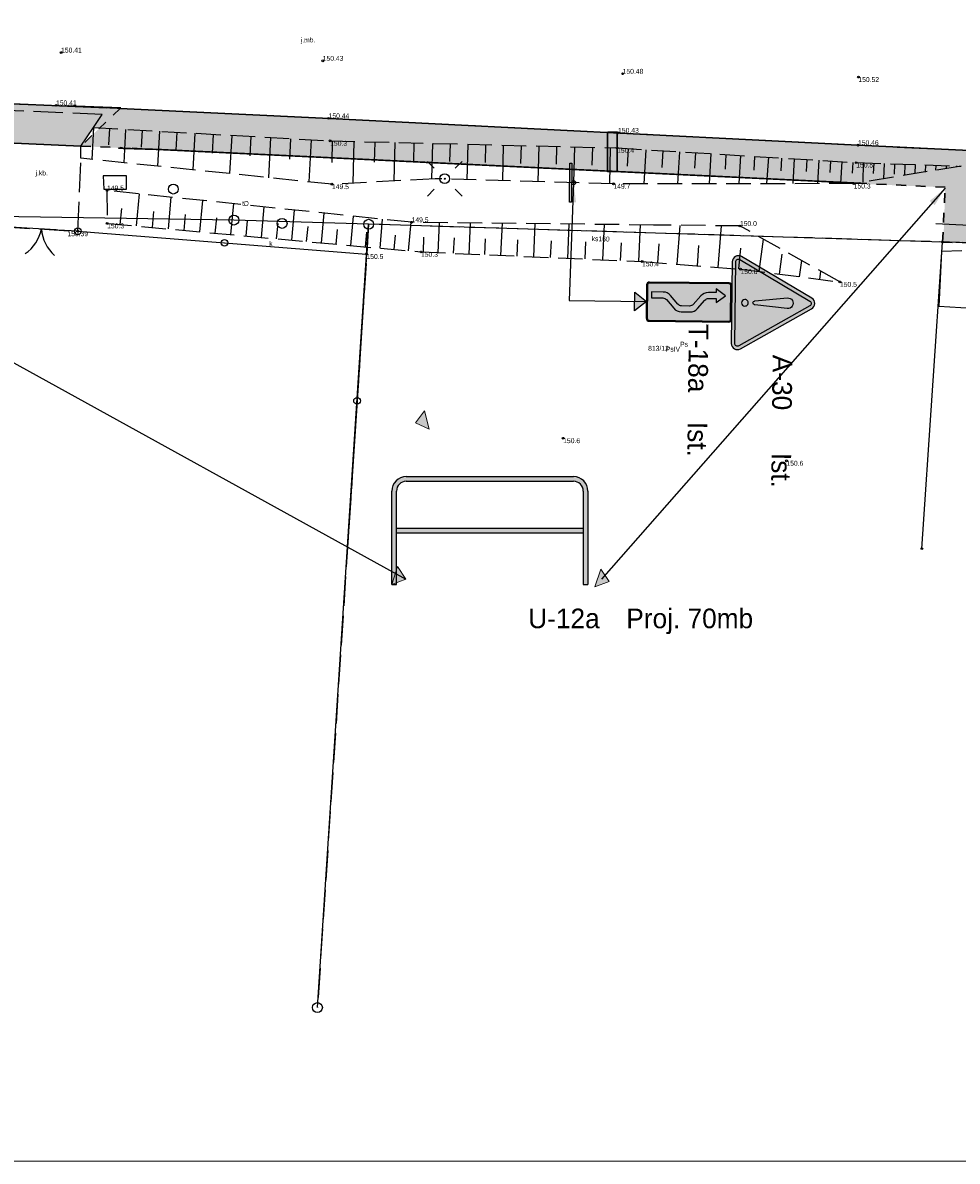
# Model space of a CAD drawing. Extents: x 7583285 to 7585126, y 6019995 to 6020809.
# Tile 5 of 54: x 7583705 to 7583752, y 6020644 to 6020702. Entities that reach past the tile are written whole.
import ezdxf
from ezdxf import colors
from ezdxf.entities.mleader import LeaderData, LeaderLine
from ezdxf.enums import TextEntityAlignment as Align
from ezdxf.math import Vec2, Vec3

# ---------------------------------------------------------------- set-up
doc = ezdxf.new("R2010")
doc.units = 0
doc.header["$MEASUREMENT"] = 0
for name, pattern in [('1_1', [0]), ('1_OTKJ', [2, 1.5, -0.5]), ('1_OTRK', [1.75, 1.25, -0.5]), ('1_OTRKG', [1.75, 1.25, -0.5]), ('3', [1, 0.5, -0.5]), ('4_SULO', [0]), ('4_SUPK', [0]), ('GUK', [2, 1.5, -0.5])]:
    doc.linetypes.add(name, pattern=pattern)
doc.layers.get('0').update_dxf_attribs({"linetype": 'CONTINUOUS', "lineweight": 5})
for name, color, linetype, lineweight in [('0 ciek betonowy', 31, 'CONTINUOUS', 30), ('0 Krawężnik ', 1, 'CONTINUOUS', 30), ('0 Krawężnik najazdowy', 6, 'CONTINUOUS', 30), ('0 obrzeże', 51, '3', 30), ('Dzialki', 3, 'CONTINUOUS', 25)]:
    doc.layers.add(name, color=color, linetype=linetype, lineweight=lineweight)
for name, color, linetype in [('0 ozn pionowe', 7, 'CONTINUOUS'), ('Kontury', 3, 'GUK'), ('Numery_dzialek', 7, 'CONTINUOUS'), ('Numery_konturow', 3, 'CONTINUOUS'), ('Numery_uzytkow', 3, 'CONTINUOUS'), ('OTK_E_T_0', 7, 'CONTINUOUS'), ('OTK_L_0', 7, '1_OTKJ'), ('OTO_L_0', 7, 'CONTINUOUS'), ('OTO_L_1', 7, 'CONTINUOUS'), ('OTR_L_1', 7, '1_OTRK'), ('OTR_T_0', 7, 'CONTINUOUS'), ('OTR_T_1', 7, 'CONTINUOUS'), ('Punkty', 7, 'CONTINUOUS'), ('SUE_T_3', 7, 'CONTINUOUS'), ('SUK_E_T_4', 36, 'CONTINUOUS'), ('SUK_T_3', 36, 'CONTINUOUS'), ('SUKP_E_T_0', 36, 'CONTINUOUS'), ('SUL_L_1', 7, '4_SULO'), ('SUP_L_1', 7, '4_SUPK'), ('SUP_T_0', 7, 'CONTINUOUS'), ('SUP_T_2', 7, 'CONTINUOUS'), ('SUTP_E_T_0', 30, 'CONTINUOUS')]:
    doc.layers.add(name, color=color, linetype=linetype)

# ---------------------------------------------------------------- blocks, each defined once
blk = doc.blocks.new('GRT')
at = {"linetype": 'Continuous'}
blk.add_circle((0, 0), 0.25, dxfattribs=at)
blk = doc.blocks.new('GRO')
at = {"linetype": 'Continuous'}
blk.add_circle((0, 0), 0.045, dxfattribs=at)
blk = doc.blocks.new('1_OTRN')
at = {"linetype": 'Continuous'}
blk.add_circle((0, 0), 0.045, dxfattribs=at)
blk = doc.blocks.new('1_OTRS')
at = {"linetype": 'Continuous'}
blk.add_circle((0, 0), 0.045, dxfattribs=at)
blk = doc.blocks.new('4_SUEO_W')
at = {"linetype": 'Continuous'}
for p, q in [((-0.5303, 0.5303), (-0.8839, 0.8839)), ((0.5303, 0.5303), (0.8839, 0.8839)), ((-0.5303, -0.5303), (-0.8839, -0.8839)), ((0.5303, -0.5303), (0.8839, -0.8839))]:
    blk.add_line(p, q, dxfattribs=at)
blk.add_circle((0, 0), 0.025, dxfattribs=at)
blk = doc.blocks.new('4_SUPP')
at = {"linetype": 'Continuous'}
blk.add_circle((0, 0), 0.25, dxfattribs=at)
blk = doc.blocks.new('4_SUKS')
at = {"linetype": 'Continuous'}
blk.add_circle((0, 0), 0.25, dxfattribs=at)
blk = doc.blocks.new('4_SUPK')
at = {"linetype": 'Continuous'}
blk.add_circle((0, 0), 0.25, dxfattribs=at)
blk = doc.blocks.new('Arrow')
blk.add_hatch(color=0).paths.add_polyline_path([(-0.16, -0.2), (0, 0), (0.16, -0.2)])
at = {"color": 0, "lineweight": -2}
blk.add_lwpolyline([(-0.16, -0.2), (0, 0), (0.16, -0.2)], close=True, dxfattribs=at)
blk = doc.blocks.new('U-11ak_t')
at = {"color": 0, "const_width": 80}
blk.add_lwpolyline([(0, 0), (2000, 0)], dxfattribs=at)
blk = doc.blocks.new('P_Opis_Ogrodzenie')
for tag, p in [('Symbol', (0, 0)), ('Stan', (5, 0))]:
    blk.add_attdef(tag, p, '', height=1)
at = {"flags": 1}
for tag, p in [('DŁUGOŚĆ', (0, -1.2)), ('ILOŚĆ', (0, -2.4)), ('DŁUGOŚĆ_ODCINKA', (0, -3.6)), ('KOLOR', (0, -4.8)), ('Dodatkowe', (0, -6))]:
    blk.add_attdef(tag, p, '', height=1, dxfattribs=at)
blk = doc.blocks.new('Słupek')
h = blk.add_hatch(color=256)
h.paths.add_polyline_path([(-50, -5), (0, -5), (50, -5), (50, -10), (-50, -10)])
h.paths.add_polyline_path([(5, 0, 1), (-5, 0, 1)])
at = {"color": 7}
blk.add_lwpolyline([(-50, -5), (50, -5), (50, -10), (-50, -10)], close=True, dxfattribs=at)
blk.add_circle((0, 0), 5, dxfattribs=at)
blk = doc.blocks.new('P_Opis_Pionowe')
for tag, p in [('Symbol', (0, 0)), ('Stan', (5, 0))]:
    blk.add_attdef(tag, p, '', height=1)
at = {"flags": 1}
for tag, p in [('Wielkość', (0, -1.2)), ('Odblaskowość', (0, -2.4)), ('Dodatkowe', (0, -3.6))]:
    blk.add_attdef(tag, p, '', height=1, dxfattribs=at)
blk = doc.blocks.new('A-30_')
at = {"true_color": 0x4c4c4c}
h = blk.add_hatch(color=251, dxfattribs=at)
h.dxf.hatch_style = 2
edge = h.paths.add_edge_path()
edge.add_arc((-416, 63), 63, 150, 269.9871)
edge.add_line((-416, 0), (-416, 0))
edge.add_line((-416, 0), (416, 0))
edge.add_line((416, 0), (416, 0))
edge.add_arc((416, 63), 63, 270, 390)
edge.add_line((470, 95), (55, 815))
edge.add_arc((0, 783), 63, 30, 150)
edge.add_line((-55, 815), (-470, 94))
h.paths.add_polyline_path([(-440, 77, 0.57735), (-416, 35), (416, 35, 0.57735), (440, 77), (24, 797, 0.57735), (-24, 797)])
h.paths.add_polyline_path([(-210, 52), (-210, 107, -0.385314), (121, 473), (217, 430), (131, 369, 0.385314), (-105, 107), (-105, 52), (-158, 107)], flags=16)
at = {"true_color": 0xe1e1e1}
h = blk.add_hatch(color=254, dxfattribs=at)
h.paths.add_polyline_path([(-440, 77, 0.57735), (-416, 35), (416, 35, 0.57735), (440, 77), (24, 797, 0.57735), (-24, 797)])
h.paths.add_polyline_path([(-54, 566), (-20, 234), (-19, 231, 0.821606), (19, 231), (20, 234), (54, 566, 1.108785)], flags=16)
h.paths.add_polyline_path([(-34, 133, 1), (34, 133, 1)], flags=16)
at = {"true_color": 0x000000}
h = blk.add_hatch(color=18, dxfattribs=at)
h.dxf.hatch_style = 1
h.paths.add_polyline_path([(-54, 566), (-20, 234), (-19, 231, 0.821606), (19, 231), (20, 234), (54, 566, 1.108785)])
h.paths.add_polyline_path([(-34, 133, 1), (34, 133, 1)])
at = {"color": 251, "true_color": 0x4c4c4c}
blk.add_line((38, 808), (38, 808), dxfattribs=at)
blk.add_line((38, 808), (38, 808), dxfattribs=at)
blk.add_line((38, 808), (38, 808), dxfattribs=at)
blk.add_lwpolyline([(416, 0, 0.57735), (470, 94), (55, 815, 0.57735), (-55, 815), (-470, 94, 0.57735), (-416, 0)], format="xyb", close=True, dxfattribs=at)
at = {"color": 254, "true_color": 0xe1e1e1}
blk.add_lwpolyline([(416, 35), (-416, 35, -0.57735), (-440, 77), (-24, 797, -0.57735), (24, 797), (440, 77, -0.57735)], format="xyb", close=True, dxfattribs=at)
at = {"color": 18, "true_color": 0x000000}
for points in [[(-54, 566, -1.108785), (54, 566), (20, 234), (19, 231, -0.821606), (-19, 231), (-20, 234)], [(34, 133, 1), (-34, 133, 1)]]:
    blk.add_lwpolyline(points, format="xyb", close=True, dxfattribs=at)
blk = doc.blocks.new('T-18a_')
at = {"true_color": 0x000000}
h = blk.add_hatch(color=18, dxfattribs=at)
h.dxf.hatch_style = 1
h.paths.add_polyline_path([(-200, 840), (-200, 30, 0.414214), (-170, 0), (170, 0, 0.414214), (200, 30), (200, 840, 0.414214), (170, 870), (-170, 870, 0.414214)])
h.paths.add_polyline_path([(-190, 840), (-190, 30, 0.414214), (-170, 10), (170, 10, 0.414214), (190, 30), (190, 840, 0.414214), (170, 860), (-170, 860, 0.414214)], flags=16)
h.paths.add_polyline_path([(-140, 710), (-70, 805), (0, 710), (-40, 710), (-40, 634, 0.218137), (-23, 596), (65, 520, -0.218137), (100, 445), (100, 355, -0.218137), (65, 279), (-23, 203, 0.218137), (-40, 165), (-40, 50), (-100, 50), (-100, 170, -0.218137), (-65, 245), (23, 321, 0.218137), (40, 359), (40, 440, 0.218137), (23, 478), (-65, 554, -0.218137), (-100, 630), (-100, 710)], flags=0)
at = {"true_color": 0xbcbcbc}
h = blk.add_hatch(color=9, dxfattribs=at)
h.dxf.hatch_style = 1
h.paths.add_polyline_path([(-190, 840), (-190, 30, 0.414214), (-170, 10), (170, 10, 0.414214), (190, 30), (190, 840, 0.414214), (170, 860), (-170, 860, 0.414214)])
h.paths.add_polyline_path([(-140, 710), (-70, 805), (0, 710), (-40, 710), (-40, 634, 0.218137), (-23, 596), (65, 520, -0.218137), (100, 445), (100, 355, -0.218137), (65, 279), (-23, 203, 0.218137), (-40, 165), (-40, 50), (-100, 50), (-100, 170, -0.218137), (-65, 245), (23, 321, 0.218137), (40, 359), (40, 440, 0.218137), (23, 478), (-65, 554, -0.218137), (-100, 630), (-100, 710)], flags=16)
at = {"true_color": 0x000000}
h = blk.add_hatch(color=18, dxfattribs=at)
h.dxf.hatch_style = 1
h.paths.add_polyline_path([(-140, 710), (-70, 805), (0, 710), (-40, 710), (-40, 634, 0.218137), (-23, 596), (65, 520, -0.218137), (100, 445), (100, 355, -0.218137), (65, 279), (-23, 203, 0.218137), (-40, 165), (-40, 50), (-100, 50), (-100, 170, -0.218137), (-65, 245), (23, 321, 0.218137), (40, 359), (40, 440, 0.218137), (23, 478), (-65, 554, -0.218137), (-100, 630), (-100, 710)])
at = {"color": 18, "true_color": 0x000000}
for points in [[(-170, 0), (170, 0, 0.414214), (200, 30), (200, 840, 0.414214), (170, 870), (-170, 870, 0.414214), (-200, 840), (-200, 30, 0.414214)], [(-170, 10), (170, 10, 0.414214), (190, 30), (190, 840, 0.414214), (170, 860), (-170, 860, 0.414214), (-190, 840), (-190, 30, 0.414214), (-170, 10)]]:
    blk.add_lwpolyline(points, format="xyb", close=True, dxfattribs=at)
at = {"color": 18, "ltscale": 20, "true_color": 0x000000}
blk.add_lwpolyline([(100, 355), (100, 445, 0.218137), (65, 520), (-23, 596, -0.218137), (-40, 634), (-40, 710), (0, 710), (-70, 805), (-140, 710), (-100, 710), (-100, 630, 0.218137), (-65, 554), (23, 478, -0.218137), (40, 440), (40, 359, -0.218137), (23, 321), (-65, 245, 0.218137), (-100, 170), (-100, 50), (-40, 50), (-40, 165, -0.218137), (-23, 203), (65, 279, 0.218137)], format="xyb", close=True, dxfattribs=at)
blk = doc.blocks.new('U-12a_1_k_2.0_s')
h = blk.add_hatch(color=0)
h.paths.add_polyline_path([(0, 0), (0, 952, -0.414214), (148, 1100), (1852, 1100, -0.414214), (2000, 952), (2000, 0), (1952, 0), (1952, 952, 0.414214), (1852, 1052), (148, 1052, 0.414214), (48, 952), (48, 0)])
h.paths.add_polyline_path([(1952, 526), (1952, 574), (48, 574), (48, 526)])
at = {"color": 0}
for p, q in [((148, 1100), (1852, 1100)), ((148, 1052), (1852, 1052)), ((0, 0), (0, 952)), ((48, 0), (48, 952)), ((1952, 952), (1952, 0)), ((2000, 952), (2000, 0)), ((48, 574), (1952, 574)), ((48, 526), (1952, 526)), ((0, 0), (48, 0)), ((1952, 0), (2000, 0))]:
    blk.add_line(p, q, dxfattribs=at)
for centre, radius, start, end in [((148, 952), 148, 90, 180), ((148, 952), 100, 90, 180), ((1852, 952), 148, 360, 90), ((1852, 952), 100, 360, 90)]:
    blk.add_arc(centre, radius, start, end, dxfattribs=at)

msp = doc.modelspace()

# ---------------------------------------------------------------- hatches: boundary and pattern name
at = {"lineweight": 30}
h = msp.add_hatch(color=256, dxfattribs=at)
h.dxf.hatch_style = 1
h.set_gradient(color1=(173, 173, 173), color2=(143, 143, 143), one_color=1, tint=0.47)
h.paths.add_polyline_path([(7584184.03, 6020688.51), (7584184.031, 6020686.51), (7584178.714, 6020686.51), (7584176.46, 6020686.51), (7584176.474, 6020685.823), (7584174.546, 6020685.784), (7584174.496, 6020686.51), (7584163.62, 6020686.51), (7584163.65, 6020685.562), (7584159.577, 6020685.433), (7584159.577, 6020686.573), (7584139.588, 6020686.604), (7584132.31, 6020686.604), (7584132.301, 6020685.049), (7584129.979, 6020685.03), (7584129.983, 6020686.611), (7584116.751, 6020686.67), (7584110.397, 6020686.67), (7584107.426, 6020686.51), (7584096, 6020686.51), (7584096.066, 6020684.156), (7584095.028, 6020684.155), (7584094.91, 6020686.47), (7584090.79, 6020686.45), (7584087.38, 6020686.5), (7584076.799, 6020686.5), (7584072.031, 6020686.5), (7584063.27, 6020686.437), (7584063.279, 6020684.188), (7584062.17, 6020684.22), (7584062.172, 6020686.49), (7584049.78, 6020686.5), (7584046.255, 6020686.78), (7584038.409, 6020686.989), (7584034.778, 6020687.086), (7584020.493, 6020687.518), (7584014.844, 6020687.619), (7583996.64, 6020687.906), (7583996.64, 6020685.863), (7583995.64, 6020685.863), (7583995.64, 6020687.886), (7583992.069, 6020687.886), (7583988.622, 6020688.013), (7583985.939, 6020688.013), (7583981.93, 6020687.765), (7583955.77, 6020687.575), (7583955.77, 6020686.07), (7583954.26, 6020686.07), (7583954.249, 6020687.588), (7583940.36, 6020687.47), (7583932.205, 6020686.457), (7583932.202, 6020687.581), (7583908.883, 6020687.917), (7583895.47, 6020688.454), (7583879.431, 6020690.274), (7583871.509, 6020690.557), (7583850.73, 6020691.44), (7583837.31, 6020690.63), (7583824.719, 6020690.63), (7583820.29, 6020690.88), (7583816.81, 6020690.8), (7583808.51, 6020691.09), (7583808.51, 6020688.714), (7583807.301, 6020688.755), (7583807.38, 6020691.12), (7583804.4, 6020691.19), (7583800.384, 6020691.296), (7583800.32, 6020688.87), (7583766.736, 6020690.08), (7583766.953, 6020690.832), (7583767.612, 6020692.057), (7583774.909, 6020692.004), (7583775.984, 6020691.939), (7583779.62, 6020692.04), (7583783.71, 6020692.04), (7583795.5, 6020691.91), (7583800.64, 6020693.44), (7583804.51, 6020693.25), (7583816.78, 6020692.99), (7583820.29, 6020692.88), (7583823.06, 6020692.75), (7583831.23, 6020692.43), (7583837.31, 6020692.745), (7583850.73, 6020693.44), (7583875.346, 6020692.44), (7583879.431, 6020692.274), (7583880.102, 6020692.247), (7583895.705, 6020690.525), (7583905.884, 6020690.209), (7583908.883, 6020690.117), (7583932.826, 6020689.714), (7583948.721, 6020689.587), (7583981.93, 6020689.965), (7583985.902, 6020690.012), (7583988.58, 6020690.044), (7583992.069, 6020690.086), (7583997.407, 6020690.086), (7584009.084, 6020689.773), (7584020.422, 6020689.518), (7584034.778, 6020689.086), (7584046.21, 6020688.78), (7584060.778, 6020688.677), (7584073.362, 6020688.67), (7584090.798, 6020688.67), (7584110.425, 6020688.67), (7584138.543, 6020688.573), (7584165.71, 6020688.573)])
h.paths.add_polyline_path([(7583755.187, 6020695.111), (7583754.885, 6020693.143), (7583760.83, 6020692.23), (7583761.245, 6020690.946), (7583761.322, 6020690.248), (7583751.485, 6020690.549), (7583751.578, 6020693.341), (7583746.91, 6020693.53), (7583726.307, 6020694.557), (7583707.51, 6020695.44), (7583709.508, 6020697.365), (7583734.856, 6020696.127)])
h.paths.add_polyline_path([(7583702.142, 6020697.67), (7583703.303, 6020695.65), (7583688.945, 6020695.982), (7583668.249, 6020696.589), (7583670.04, 6020698.557)])
h = msp.add_hatch(color=256, dxfattribs=at)
h.dxf.hatch_style = 1
h.set_gradient(color1=(204, 102, 102), color2=(155, 77, 77), one_color=1, tint=0.47)
h.paths.add_polyline_path([(7583756.734, 6020695.037), (7583770.674, 6020694.403), (7583770.659, 6020694.392), (7583769.564, 6020693.879), (7583768.593, 6020693.168), (7583767.612, 6020692.057), (7583766.953, 6020690.832), (7583766.728, 6020690.08), (7583761.319, 6020690.248), (7583761.245, 6020690.946), (7583760.83, 6020692.23), (7583760.22, 6020693.28), (7583759.86, 6020693.61), (7583759.854, 6020693.604), (7583758.038, 6020694.755)])
h.paths.add_polyline_path([(7583702.387, 6020697.256, 0.367892), (7583702.425, 6020697.3, 0.097239), (7583702.422, 6020697.317), (7583708.59, 6020697.06), (7583708.15, 6020696.39), (7583707.51, 6020695.44), (7583703.319, 6020695.624), (7583703.32, 6020695.65), (7583702.76, 6020696.61)])
h.paths.add_polyline_path([(7583702.144, 6020697.666), (7583702.918, 6020697.638), (7583706.198, 6020697.505, 0.66896), (7583706.281, 6020697.501), (7583708.812, 6020697.398), (7583709.508, 6020697.365), (7583708.477, 6020696.372), (7583708.15, 6020696.39), (7583708.59, 6020697.06), (7583702.422, 6020697.317, 0.619921), (7583702.341, 6020697.323)])
h.paths.add_polyline_path([(7583800.334, 6020690.03), (7583800.375, 6020691.1), (7583800.382, 6020691.276), (7583804.38, 6020691.19), (7583804.389, 6020690.089), (7583803.097, 6020690.07), (7583801.778, 6020690.051)])
h.paths.add_polyline_path([(7583802.34, 6020688.84, 0.17179), (7583801.778, 6020690.051), (7583800.334, 6020690.03), (7583800.318, 6020688.823), (7583802.169, 6020688.847)])
h.paths.add_polyline_path([(7583804.4, 6020688.75), (7583804.389, 6020690.089), (7583803.097, 6020690.07, 0.402105), (7583802.74, 6020688.824)])
h.paths.add_polyline_path([(7583802.34, 6020688.84, 0.17179), (7583801.778, 6020690.051), (7583803.097, 6020690.07, 0.402105), (7583802.74, 6020688.824), (7583802.169, 6020688.847)])
h.paths.add_polyline_path([(7583702.317, 6020697.362), (7583702.317, 6020696.987), (7583703.484, 6020696.987), (7583703.484, 6020697.362)], flags=24)
h.paths.add_polyline_path([(7583702.317, 6020697.362), (7583702.317, 6020696.987), (7583703.484, 6020696.987), (7583703.484, 6020697.362)], flags=24)
at = {"layer": '0 ciek betonowy', "lineweight": 30}
h = msp.add_hatch(color=256, dxfattribs=at)
h.dxf.hatch_style = 1
h.set_gradient(color1=(255, 191, 127), color2=(239, 179, 119), one_color=1, tint=0.47, name='CYLINDER')
h.paths.add_polyline_path([(7583734.356, 6020694.147), (7583734.856, 6020694.147), (7583734.856, 6020696.148), (7583734.356, 6020696.148)])

# ---------------------------------------------------------------- linework, layer by layer
at = {"lineweight": 9}
msp.add_lwpolyline([(7583879.239, 6020643.695), (7583658.739, 6020643.695), (7583658.739, 6020799.62), (7583879.239, 6020799.62), (7583879.239, 6020643.695)], dxfattribs=at)
at = {"layer": '0 ciek betonowy', "lineweight": 30}
for p, q in [((7583734.356, 6020696.148), (7583734.856, 6020696.148)), ((7583734.356, 6020694.147), (7583734.356, 6020696.148)), ((7583734.856, 6020696.148), (7583734.856, 6020694.147)), ((7583734.856, 6020694.147), (7583734.356, 6020694.147))]:
    msp.add_line(p, q, dxfattribs=at)
at = {"layer": '0 Krawężnik ', "lineweight": 30}
for p, q in [((7583720.185, 6020696.858), (7583709.508, 6020697.365)), ((7583747.13, 6020695.49), (7583720.185, 6020696.858)), ((7583756.48, 6020695.05), (7583747.13, 6020695.49))]:
    msp.add_line(p, q, dxfattribs=at)
at = {"layer": '0 Krawężnik najazdowy', "lineweight": 30}
for p, q in [((7583708.812, 6020697.398), (7583702.142, 6020697.67)), ((7583709.542, 6020697.398), (7583706.814, 6020697.493)), ((7583703.319, 6020695.624), (7583707.51, 6020695.44))]:
    msp.add_line(p, q, dxfattribs=at)
at = {"layer": '0 obrzeże', "lineweight": 30}
for p, q in [((7583709.508, 6020697.365), (7583707.51, 6020695.44)), ((7583707.51, 6020695.44), (7583709.508, 6020695.365)), ((7583751.578, 6020693.341), (7583709.508, 6020695.365)), ((7583751.44, 6020690.55), (7583751.575, 6020693.292)), ((7583751.44, 6020690.55), (7583754.8, 6020690.45))]:
    msp.add_line(p, q, dxfattribs=at)
at = {"layer": 'Dzialki'}
for p, q in [((7583715.31, 6020691.67), (7583687.14, 6020692.09)), ((7583722.18, 6020691.46), (7583715.31, 6020691.67)), ((7583719.57, 6020651.53), (7583722.18, 6020691.46)), ((7583751.44, 6020690.55), (7583722.18, 6020691.46)), ((7583750.39, 6020674.92), (7583751.44, 6020690.55)), ((7583754.8, 6020690.45), (7583751.44, 6020690.55))]:
    msp.add_line(p, q, dxfattribs=at)
at = {"layer": 'Kontury'}
for p, q in [((7583722.18, 6020691.46), (7583719.57, 6020651.53)), ((7583754.8, 6020690.45), (7583722.18, 6020691.46))]:
    msp.add_line(p, q, dxfattribs=at)
at = {"layer": 'OTK_L_0', "linetype": '1_OTKJ'}
for p, q in [((7583698.38, 6020697.8), (7583706.24, 6020697.52)), ((7583708.59, 6020697.06), (7583702.35, 6020697.32)), ((7583706.24, 6020697.52), (7583720.14, 6020696.86)), ((7583708.15, 6020696.39), (7583708.59, 6020697.06)), ((7583720.14, 6020696.86), (7583734.9, 6020696.12)), ((7583707.51, 6020695.44), (7583708.15, 6020696.39)), ((7583734.9, 6020696.12), (7583747.13, 6020695.49)), ((7583707.51, 6020694.82), (7583707.51, 6020695.44)), ((7583747.13, 6020695.49), (7583756.48, 6020695.05)), ((7583707.35, 6020691.1), (7583707.51, 6020694.82)), ((7583703.4, 6020691.34), (7583707.35, 6020691.1))]:
    msp.add_line(p, q, dxfattribs=at)
at = {"layer": 'OTO_L_0'}
for p, q in [((7583707.35, 6020691.1), (7583714.83, 6020690.51)), ((7583714.83, 6020690.51), (7583722.07, 6020689.94)), ((7583752.42, 6020690.1), (7583751.38, 6020690.07)), ((7583722.07, 6020689.94), (7583721.59, 6020682.46)), ((7583751.38, 6020690.07), (7583751.25, 6020687.28)), ((7583751.25, 6020687.28), (7583754.15, 6020687.11)), ((7583721.59, 6020682.46), (7583721.07, 6020674.5))]:
    msp.add_line(p, q, dxfattribs=at)
for centre in [(7583714.83, 6020690.51), (7583721.59, 6020682.46)]:
    msp.add_circle(centre, 0.17, dxfattribs=at)
at = {"layer": 'OTO_L_1'}
for p, q in [((7583704.75, 6020691.26), (7583703.4, 6020691.34)), ((7583706.25, 6020691.17), (7583704.75, 6020691.26)), ((7583707.35, 6020691.1), (7583706, 6020691.18))]:
    msp.add_line(p, q, dxfattribs=at)
msp.add_circle((7583707.35, 6020691.1), 0.17, dxfattribs=at)
for centre, start, end in [((7583703.539, 6020691.608), 304.50419, 348.57856), ((7583707.494, 6020691.368), 184.46747, 228.54184)]:
    msp.add_arc(centre, 2, start, end, dxfattribs=at)
at = {"layer": 'OTR_L_1', "linetype": '1_OTRK'}
for p, q in [((7583707.51, 6020695.44), (7583708.15, 6020696.39)), ((7583707.51, 6020694.82), (7583707.51, 6020695.44)), ((7583720.31, 6020693.5), (7583707.51, 6020694.82)), ((7583752.39, 6020694.42), (7583746.91, 6020693.53)), ((7583725.57, 6020693.78), (7583720.31, 6020693.5)), ((7583734.66, 6020693.52), (7583725.57, 6020693.78)), ((7583708.84, 6020693.18), (7583708.85, 6020691.5)), ((7583724.37, 6020691.56), (7583708.84, 6020693.18)), ((7583746.91, 6020693.53), (7583734.66, 6020693.52)), ((7583736.71, 6020691.42), (7583724.37, 6020691.56)), ((7583741.11, 6020691.37), (7583736.71, 6020691.42)), ((7583746.21, 6020688.52), (7583741.11, 6020691.37))]:
    msp.add_line(p, q, dxfattribs=at)
at = {"layer": 'OTR_L_1', "linetype": '1_1'}
for p, q in [((7583708.15, 6020696.39), (7583708.06, 6020694.76)), ((7583708.96, 6020696.34), (7583708.91, 6020695.51)), ((7583709.79, 6020696.29), (7583709.7, 6020694.59)), ((7583710.64, 6020696.25), (7583710.59, 6020695.38)), ((7583711.51, 6020696.2), (7583711.41, 6020694.42)), ((7583712.4, 6020696.15), (7583712.35, 6020695.24)), ((7583713.32, 6020696.1), (7583713.21, 6020694.23)), ((7583714.25, 6020696.04), (7583714.2, 6020695.09)), ((7583715.2, 6020695.99), (7583715.09, 6020694.04)), ((7583716.18, 6020695.94), (7583716.12, 6020694.94)), ((7583717.18, 6020695.88), (7583717.07, 6020693.83)), ((7583718.2, 6020695.82), (7583718.14, 6020694.78)), ((7583719.25, 6020695.76), (7583719.13, 6020693.62)), ((7583720.32, 6020695.71), (7583720.3, 6020694.61)), ((7583721.42, 6020695.68), (7583721.37, 6020693.56)), ((7583722.49, 6020695.65), (7583722.46, 6020694.63)), ((7583723.51, 6020695.63), (7583723.46, 6020693.67)), ((7583724.49, 6020695.61), (7583724.46, 6020694.66)), ((7583725.43, 6020695.58), (7583725.39, 6020693.77)), ((7583726.34, 6020695.56), (7583726.31, 6020694.66)), ((7583727.24, 6020695.54), (7583727.19, 6020693.73)), ((7583728.14, 6020695.52), (7583728.12, 6020694.61)), ((7583729.04, 6020695.49), (7583729, 6020693.68)), ((7583729.95, 6020695.47), (7583729.92, 6020694.56)), ((7583730.85, 6020695.45), (7583730.81, 6020693.63)), ((7583731.76, 6020695.43), (7583731.74, 6020694.52)), ((7583732.67, 6020695.4), (7583732.63, 6020693.58)), ((7583733.59, 6020695.38), (7583733.56, 6020694.47)), ((7583734.5, 6020695.36), (7583734.46, 6020693.53)), ((7583735.42, 6020695.32), (7583735.36, 6020694.42)), ((7583736.31, 6020695.26), (7583736.21, 6020693.52)), ((7583737.18, 6020695.21), (7583737.13, 6020694.36)), ((7583738.03, 6020695.15), (7583737.93, 6020693.52)), ((7583738.84, 6020695.1), (7583738.79, 6020694.31)), ((7583739.63, 6020695.06), (7583739.54, 6020693.52)), ((7583740.4, 6020695.01), (7583740.35, 6020694.27)), ((7583741.14, 6020694.96), (7583741.05, 6020693.53)), ((7583741.86, 6020694.92), (7583741.82, 6020694.22)), ((7583742.56, 6020694.88), (7583742.47, 6020693.53)), ((7583743.23, 6020694.83), (7583743.19, 6020694.18)), ((7583743.88, 6020694.79), (7583743.81, 6020693.53)), ((7583744.52, 6020694.76), (7583744.48, 6020694.14)), ((7583745.13, 6020694.72), (7583745.06, 6020693.53)), ((7583745.73, 6020694.68), (7583745.69, 6020694.1)), ((7583746.3, 6020694.65), (7583746.23, 6020693.53)), ((7583746.86, 6020694.61), (7583746.83, 6020694.07)), ((7583747.4, 6020694.59), (7583747.37, 6020693.6)), ((7583747.93, 6020694.57), (7583747.91, 6020694.04)), ((7583748.46, 6020694.55), (7583748.43, 6020693.78)), ((7583748.99, 6020694.53), (7583748.97, 6020694.01)), ((7583749.52, 6020694.52), (7583749.5, 6020693.95)), ((7583750.04, 6020694.5), (7583750.03, 6020694.04)), ((7583750.57, 6020694.48), (7583750.56, 6020694.12)), ((7583751.1, 6020694.46), (7583751.09, 6020694.21)), ((7583751.63, 6020694.45), (7583751.63, 6020694.3)), ((7583752.16, 6020694.43), (7583752.16, 6020694.38)), ((7583710.34, 6020691.37), (7583710.49, 6020693.01)), ((7583711.97, 6020691.22), (7583712.11, 6020692.84)), ((7583713.57, 6020691.07), (7583713.72, 6020692.67)), ((7583715.15, 6020690.93), (7583715.3, 6020692.51)), ((7583709.52, 6020691.44), (7583709.59, 6020692.27)), ((7583711.16, 6020691.29), (7583711.23, 6020692.11)), ((7583712.77, 6020691.14), (7583712.84, 6020691.95)), ((7583716.72, 6020690.79), (7583716.86, 6020692.34)), ((7583718.26, 6020690.65), (7583718.4, 6020692.18)), ((7583719.78, 6020690.51), (7583719.91, 6020692.02)), ((7583721.28, 6020690.37), (7583721.41, 6020691.87)), ((7583714.36, 6020691), (7583714.44, 6020691.79)), ((7583715.94, 6020690.86), (7583716.01, 6020691.64)), ((7583717.49, 6020690.72), (7583717.56, 6020691.49)), ((7583719.02, 6020690.58), (7583719.09, 6020691.34)), ((7583722.76, 6020690.24), (7583722.89, 6020691.71)), ((7583724.22, 6020690.11), (7583724.35, 6020691.56)), ((7583725.73, 6020690.01), (7583725.8, 6020691.54)), ((7583727.3, 6020689.94), (7583727.37, 6020691.53)), ((7583728.92, 6020689.87), (7583729, 6020691.51)), ((7583730.6, 6020689.8), (7583730.67, 6020691.49)), ((7583732.33, 6020689.72), (7583732.41, 6020691.47)), ((7583734.12, 6020689.65), (7583734.2, 6020691.45)), ((7583735.96, 6020689.57), (7583736.04, 6020691.43)), ((7583737.91, 6020689.42), (7583738.07, 6020691.4)), ((7583740, 6020689.26), (7583740.17, 6020691.38)), ((7583720.53, 6020690.44), (7583720.6, 6020691.19)), ((7583722.02, 6020690.31), (7583722.09, 6020691.05)), ((7583723.49, 6020690.17), (7583723.55, 6020690.91)), ((7583724.97, 6020690.04), (7583725, 6020690.8)), ((7583726.51, 6020689.98), (7583726.55, 6020690.76)), ((7583728.11, 6020689.91), (7583728.14, 6020690.71)), ((7583729.76, 6020689.84), (7583729.79, 6020690.67)), ((7583742.09, 6020689.05), (7583742.31, 6020690.7)), ((7583731.46, 6020689.76), (7583731.5, 6020690.62)), ((7583733.22, 6020689.69), (7583733.25, 6020690.57)), ((7583735.03, 6020689.61), (7583735.07, 6020690.52)), ((7583736.92, 6020689.5), (7583737, 6020690.46)), ((7583738.94, 6020689.34), (7583739.02, 6020690.37)), ((7583741.06, 6020689.18), (7583741.15, 6020690.24)), ((7583743.12, 6020688.92), (7583743.26, 6020689.94)), ((7583744.15, 6020688.78), (7583744.26, 6020689.61)), ((7583745.18, 6020688.65), (7583745.23, 6020689.07))]:
    msp.add_line(p, q, dxfattribs=at)
at = {"layer": 'OTR_L_1', "linetype": '1_OTRKG'}
for p, q in [((7583708.15, 6020696.39), (7583720.22, 6020695.71)), ((7583720.22, 6020695.71), (7583734.85, 6020695.35)), ((7583734.85, 6020695.35), (7583747.04, 6020694.6)), ((7583747.04, 6020694.6), (7583752.39, 6020694.42)), ((7583708.85, 6020691.5), (7583724.85, 6020690.05)), ((7583724.85, 6020690.05), (7583736.12, 6020689.56)), ((7583736.12, 6020689.56), (7583741.14, 6020689.17)), ((7583741.14, 6020689.17), (7583746.21, 6020688.52))]:
    msp.add_line(p, q, dxfattribs=at)
at = {"layer": 'OTR_L_1', "linetype": '1_1'}
msp.add_point((7583746.21, 6020688.52), dxfattribs=at)
at = {"layer": 'SUL_L_1', "linetype": '4_SULO'}
msp.add_line((7583751.1, 6020691.5), (7583754.61, 6020691.33), dxfattribs=at)
at = {"layer": 'SUP_L_1', "linetype": '4_SUPK'}
for p, q in [((7583709.84, 6020693.93), (7583708.65, 6020693.93)), ((7583708.65, 6020693.93), (7583708.68, 6020693.24)), ((7583709.84, 6020693.25), (7583709.84, 6020693.93)), ((7583708.68, 6020693.24), (7583709.84, 6020693.25))]:
    msp.add_line(p, q, dxfattribs=at)

# ---------------------------------------------------------------- block references
at = {"lineweight": 9, "xscale": 3, "yscale": 3, "zscale": 3, "rotation": 104.4546309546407}
msp.add_blockref('Arrow', (7583724.564, 6020681.33), dxfattribs=at)
at = {"layer": '0 ozn pionowe', "lineweight": 9}
for name, p, xscale, yscale, zscale, rotation in [('U-11ak_t', (7583711.41, 6020695.273), 0.001, 0.001, 0.001, 178.2552144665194), ('U-11ak_t', (7583713.408, 6020695.177), 0.001, 0.001, 0.001, 177.2454494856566), ('U-11ak_t', (7583715.405, 6020695.081), 0.001, 0.001, 0.001, 177.2454494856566), ('U-11ak_t', (7583717.403, 6020694.985), 0.001, 0.001, 0.001, 177.2454494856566), ('U-11ak_t', (7583719.401, 6020694.889), 0.001, 0.001, 0.001, 177.2454494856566), ('U-11ak_t', (7583721.398, 6020694.793), 0.001, 0.001, 0.001, 177.2454494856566), ('U-11ak_t', (7583723.396, 6020694.697), 0.001, 0.001, 0.001, 177.2454494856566), ('U-11ak_t', (7583725.394, 6020694.601), 0.001, 0.001, 0.001, 177.2454494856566), ('U-11ak_t', (7583727.391, 6020694.504), 0.001, 0.001, 0.001, 177.2454494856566), ('U-11ak_t', (7583729.389, 6020694.408), 0.001, 0.001, 0.001, 177.2454494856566), ('U-11ak_t', (7583731.387, 6020694.312), 0.001, 0.001, 0.001, 177.2454494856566), ('U-11ak_t', (7583733.384, 6020694.216), 0.001, 0.001, 0.001, 177.2454494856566), ('U-11ak_t', (7583735.382, 6020694.12), 0.001, 0.001, 0.001, 177.2454494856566), ('U-11ak_t', (7583737.38, 6020694.024), 0.001, 0.001, 0.001, 177.2454494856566), ('U-11ak_t', (7583739.378, 6020693.928), 0.001, 0.001, 0.001, 177.2454494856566), ('U-11ak_t', (7583741.375, 6020693.832), 0.001, 0.001, 0.001, 177.2454494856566), ('U-11ak_t', (7583743.373, 6020693.735), 0.001, 0.001, 0.001, 177.2454494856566), ('U-11ak_t', (7583745.371, 6020693.639), 0.001, 0.001, 0.001, 177.2454494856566), ('U-11ak_t', (7583747.368, 6020693.543), 0.001, 0.001, 0.001, 177.2454494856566), ('Arrow', (7583724.08, 6020673.366), 3, 3, 3, 251.9721685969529), ('Arrow', (7583734.436, 6020673.242), 3, 3, 3, 251.9721685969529)]:
    msp.add_blockref(name, p, dxfattribs=dict(at, xscale=xscale, yscale=yscale, zscale=zscale, rotation=rotation))
at = {"layer": '0 ozn pionowe', "lineweight": -2}
for name, p, xscale, yscale, zscale, rotation in [('Słupek', (7583732.63, 6020693.578), 0.02, 0.02, 0.02, 269.3499947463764), ('A-30_', (7583740.696, 6020687.464), 0.005000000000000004, 0.005000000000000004, 0.005000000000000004, 269.3499947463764), ('T-18a_', (7583736.346, 6020687.514), 0.005000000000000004, 0.005000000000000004, 0.005000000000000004, 269.3499947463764), ('Arrow', (7583736.346, 6020687.514), 3, 3, 3, 269.0684434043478)]:
    msp.add_blockref(name, p, dxfattribs=dict(at, xscale=xscale, yscale=yscale, zscale=zscale, rotation=rotation))
at = {"layer": '0 ozn pionowe', "lineweight": -2, "rotation": 269.3499947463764}
for p, values in [((7583738.509, 6020686.389), {'Symbol': 'T-18a', 'Stan': 'Ist.'}), ((7583742.782, 6020684.807), {'Symbol': 'A-30', 'Stan': 'Ist.'})]:
    msp.add_blockref('P_Opis_Pionowe', p, dxfattribs=at).add_auto_attribs(values)
at = {"layer": '0 ozn pionowe', "color": 2, "xscale": 0.005, "yscale": 0.005, "zscale": 0.005}
msp.add_blockref('U-12a_1_k_2.0_s', (7583723.361, 6020673.095), dxfattribs=at)
at = {"layer": '0 ozn pionowe', "lineweight": 9}
msp.add_blockref('P_Opis_Ogrodzenie', (7583730.318, 6020670.866), dxfattribs=at).add_auto_attribs({'Symbol': 'U-12a', 'Stan': 'Proj. 70mb'})
at = {"layer": 'OTR_T_0'}
for p in [(7583706.5, 6020700.21), (7583719.84, 6020699.79), (7583735.13, 6020699.13), (7583747.15, 6020698.96), (7583706.24, 6020697.52), (7583720.14, 6020696.86), (7583734.9, 6020696.12), (7583747.13, 6020695.49), (7583707.35, 6020691.1)]:
    msp.add_blockref('1_OTRS', p, dxfattribs=at)
at = {"layer": 'OTR_T_1'}
for p in [(7583720.22, 6020695.71), (7583734.85, 6020695.35), (7583747.04, 6020694.6), (7583734.66, 6020693.52), (7583746.91, 6020693.53), (7583708.84, 6020693.18), (7583720.31, 6020693.5), (7583708.85, 6020691.5), (7583724.37, 6020691.56), (7583741.11, 6020691.37), (7583724.85, 6020690.05), (7583722.07, 6020689.94), (7583736.12, 6020689.56), (7583741.14, 6020689.17), (7583746.21, 6020688.52), (7583732.1, 6020680.55), (7583743.48, 6020679.4)]:
    msp.add_blockref('1_OTRN', p, dxfattribs=at)
at = {"layer": 'Punkty'}
for name, p in [('GRT', (7583715.31, 6020691.67)), ('GRT', (7583722.18, 6020691.46)), ('GRO', (7583751.44, 6020690.55)), ('GRO', (7583750.39, 6020674.92)), ('GRT', (7583719.57, 6020651.53))]:
    msp.add_blockref(name, p, dxfattribs=at)
at = {"layer": 'SUE_T_3'}
for name in ['4_SUEO_W', '4_SUPP']:
    msp.add_blockref(name, (7583726.06, 6020693.78), dxfattribs=at)
at = {"layer": 'SUK_T_3'}
msp.add_blockref('4_SUKS', (7583717.77, 6020691.5), dxfattribs=at)
at = {"layer": 'SUP_T_0'}
msp.add_blockref('4_SUPK', (7583712.22, 6020693.25), dxfattribs=at)
at = {"layer": 'SUP_T_2'}
msp.add_blockref('4_SUPP', (7583726.06, 6020693.78), dxfattribs=at)

# ---------------------------------------------------------------- texts
at = {"layer": 'Numery_dzialek'}
msp.add_text('813/12', height=0.25, dxfattribs=at).set_placement((7583736.43, 6020685.26), align=Align.TOP_LEFT)
at = {"layer": 'Numery_konturow'}
msp.add_text('PsIV', height=0.25, dxfattribs=at).set_placement((7583738.06, 6020685.22), align=Align.TOP_RIGHT)
at = {"layer": 'Numery_uzytkow'}
msp.add_text('Ps', height=0.25, dxfattribs=at).set_placement((7583738.06, 6020685.22))
at = {"layer": 'OTK_E_T_0'}
msp.add_text('j.mb.', height=0.25, rotation=1.29999, dxfattribs=at).set_placement((7583719.09, 6020700.82), align=Align.MIDDLE)
msp.add_text('j.kb.', height=0.25, dxfattribs=at).set_placement((7583705.51, 6020694.04), align=Align.MIDDLE)
at = {"layer": 'OTR_T_0'}
for s, p in [('150.41', (7583706.5, 6020700.21)), ('150.43', (7583719.84, 6020699.79)), ('150.48', (7583735.13, 6020699.13)), ('150.41', (7583706.24, 6020697.52)), ('150.44', (7583720.14, 6020696.86)), ('150.43', (7583734.9, 6020696.12)), ('150.46', (7583747.13, 6020695.49))]:
    msp.add_text(s, height=0.25, dxfattribs=at).set_placement(p)
msp.add_text('150.52', height=0.25, dxfattribs=at).set_placement((7583747.15, 6020698.96), align=Align.TOP_LEFT)
msp.add_text('150.39', height=0.25, dxfattribs=at).set_placement((7583707.35, 6020691.1), align=Align.TOP_CENTER)
at = {"layer": 'OTR_T_1'}
for s, p in [('150.3', (7583720.22, 6020695.71)), ('150.4', (7583734.85, 6020695.35)), ('150.5', (7583747.04, 6020694.6)), ('149.5', (7583720.31, 6020693.5)), ('149.7', (7583734.66, 6020693.52)), ('150.3', (7583746.91, 6020693.53)), ('150.3', (7583708.85, 6020691.5)), ('150.5', (7583722.07, 6020689.94)), ('150.3', (7583724.85, 6020690.05)), ('150.4', (7583736.12, 6020689.56)), ('150.6', (7583741.14, 6020689.17)), ('150.5', (7583746.21, 6020688.52)), ('150.6', (7583732.1, 6020680.55)), ('150.6', (7583743.48, 6020679.4))]:
    msp.add_text(s, height=0.25, dxfattribs=at).set_placement(p, align=Align.TOP_LEFT)
for s, p in [('149.5', (7583708.84, 6020693.18)), ('149.5', (7583724.37, 6020691.56)), ('150.0', (7583741.11, 6020691.37))]:
    msp.add_text(s, height=0.25, dxfattribs=at).set_placement(p)
at = {"layer": 'SUK_E_T_4'}
msp.add_text('k', height=0.25, dxfattribs=at).set_placement((7583717.11, 6020690.6), align=Align.TOP_LEFT)
at = {"layer": 'SUKP_E_T_0'}
msp.add_text('ks160', height=0.25, rotation=358.34376, dxfattribs=at).set_placement((7583734.01, 6020690.72), align=Align.MIDDLE)
at = {"layer": 'SUTP_E_T_0'}
msp.add_text('tD', height=0.25, rotation=358.33339, dxfattribs=at).set_placement((7583715.9, 6020692.52), align=Align.MIDDLE)

# ---------------------------------------------------------------- leaders
at = {"layer": '0 ozn pionowe', "lineweight": 9}
ml = msp.add_multileader_mtext('Standard', dxfattribs=at)
ml.set_content('')
ml.set_leader_properties()
ml.build(insert=Vec2(0, 0))
ml.multileader.update_dxf_attribs({"has_dogleg": 0, "dogleg_length": 2, "arrow_head_size": 0})
ctx = ml.context
ctx.base_point, ctx.char_height, ctx.arrow_head_size, ctx.landing_gap_size = Vec3(0, 0), 0.2, 0, 0.4
notes = []
notes.append((ctx, [(0, (1, 1, 0), (7583726.08, 6020673.366), (-1, 0), 2, [(0, [(7583682.46, 6020696.331)], 256, [])])]))
ctx.mtext, ml.multileader.dxf.content_type = None, 0
at = {"layer": '0 ozn pionowe', "lineweight": -2}
ml = msp.add_multileader_mtext('Standard', dxfattribs=at)
ml.set_content('')
ml.set_leader_properties()
ml.build(insert=Vec2(0, 0))
ml.multileader.update_dxf_attribs({"has_dogleg": 0, "dogleg_length": 2, "arrow_head_size": 0})
ctx = ml.context
ctx.base_point, ctx.char_height, ctx.arrow_head_size, ctx.landing_gap_size = Vec3(0, 0), 0.2, 0, 0.4
notes.append((ctx, [(0, (1, 1, 0), (7583738.346, 6020687.514), (-1, 0), 2, [(0, [(7583732.63, 6020693.578), (7583732.412, 6020687.578)], 256, [])])]))
ctx.mtext, ml.multileader.dxf.content_type = None, 0
at = {"layer": '0 ozn pionowe', "lineweight": 9}
ml = msp.add_multileader_mtext('Standard', dxfattribs=at)
ml.set_content('')
ml.set_leader_properties()
ml.build(insert=Vec2(0, 0))
ml.multileader.update_dxf_attribs({"has_dogleg": 0, "dogleg_length": 2, "arrow_head_size": 0})
ctx = ml.context
ctx.base_point, ctx.char_height, ctx.arrow_head_size, ctx.landing_gap_size, ctx.plane_origin = Vec3(7583734.055, 6020673.366), 0.2, 0, 0.4, Vec3(9.975, 0)
notes.append((ctx, [(0, (1, 1, 0), (7583736.055, 6020673.366), (-1, 0), 2, [(0, [(7583751.575, 6020693.292)], 256, [])])]))
ctx.mtext, ml.multileader.dxf.content_type = None, 0
for ctx, leaders in notes:
    for number, flags, end, landing, length, lines in leaders:
        leader = LeaderData()
        leader.index, (leader.has_last_leader_line, leader.has_dogleg_vector, leader.attachment_direction) = number, flags
        leader.last_leader_point, leader.dogleg_vector, leader.dogleg_length = Vec3(end), Vec3(landing), length
        for number, points, colour, breaks in lines:
            line = LeaderLine()
            line.index, line.vertices, line.color, line.breaks = number, Vec3.list(points), colors.encode_raw_color(colour), breaks
            leader.lines.append(line)
        ctx.leaders.append(leader)

doc.saveas('drawing.dxf')
